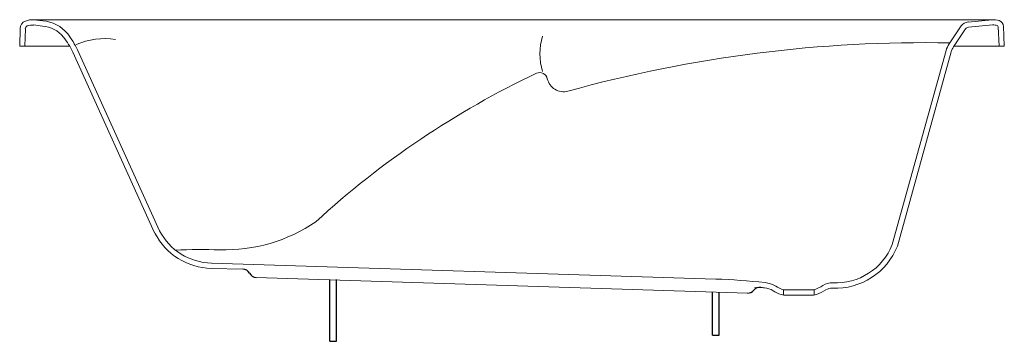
# Model space of a CAD drawing. Header units: millimetres. Extents: x 0 to 1.5, y 0.01 to 0.5.
import ezdxf

# ---------------------------------------------------------------- set-up
doc = ezdxf.new("R2010")
doc.units = ezdxf.units.MM
doc.layers.add('BLOCKS', color=3, linetype='Continuous')

msp = doc.modelspace()

# ---------------------------------------------------------------- linework, layer by layer
at = {"layer": 'BLOCKS', "lineweight": 0}
for p, q in [((1.4836, 0.5015), (0.0198, 0.5015)), ((0.0217, 0.5015), (0.035, 0.4998)), ((1.4448, 0.498), (1.4816, 0.5015)), ((0.0006, 0.488), (0, 0.4615)), ((0.0086, 0.4878), (0.008, 0.4614)), ((0.0212, 0.4935), (0.0345, 0.4918)), ((1.4159, 0.4646), (1.4345, 0.492)), ((1.4226, 0.4601), (1.4411, 0.4875)), ((1.4454, 0.49), (1.4822, 0.4935)), ((1.4908, 0.4908), (1.492, 0.4615)), ((1.4988, 0.4918), (1.5, 0.4615)), ((0.076, 0.4615), (0, 0.4615)), ((0.2056, 0.1771), (0.0808, 0.4522)), ((0.2129, 0.1804), (0.0881, 0.4555)), ((1.3293, 0.1591), (1.4114, 0.4547)), ((1.3371, 0.157), (1.4191, 0.4526)), ((1.5, 0.4615), (1.4235, 0.4615)), ((0.2919, 0.1228), (0.3399, 0.1219)), ((0.2921, 0.1308), (1.0603, 0.1066)), ((0.3603, 0.1093), (1.1086, 0.0853)), ((1.1634, 0.0903), (1.1634, 0.0823)), ((1.2102, 0.0903), (1.1634, 0.0903)), ((1.2102, 0.0903), (1.2102, 0.0823)), ((1.2095, 0.0823), (1.1641, 0.0823))]:
    msp.add_line(p, q, dxfattribs=at)
at = {"layer": 'BLOCKS'}
for p, q in [((0.4725, 0.012), (0.4725, 0.1062)), ((0.4825, 0.012), (0.4825, 0.1059)), ((1.0555, 0.0214), (1.0555, 0.0868)), ((1.0655, 0.0214), (1.0655, 0.0865)), ((1.0555, 0.0214), (1.0655, 0.0214)), ((0.4725, 0.012), (0.4825, 0.012))]:
    msp.add_line(p, q, dxfattribs=at)
at = {"layer": 'BLOCKS', "lineweight": 0}
for centre, radius, start, end in [((0.0131, 0.4877), 0.0126, 110.7971, 178.87), ((0.0198, 0.4702), 0.0313, 86.526, 110.7971), ((0.0318, 0.447), 0.0529, 38.4839, 86.526), ((1.4458, 0.4844), 0.0137, 94.1886, 145.9537), ((1.4836, 0.4741), 0.0275, 71.3386, 95.3368), ((1.4893, 0.4911), 0.00949, 0.4411, 71.3386), ((0.0131, 0.4877), 0.00459, 110.7971, 178.87), ((0.0198, 0.4702), 0.0233, 86.526, 110.7971), ((0.0318, 0.447), 0.0449, 38.4839, 86.526), ((1.4458, 0.4844), 0.00567, 94.1886, 145.9537), ((1.4836, 0.4741), 0.0195, 72.5118, 94.1886), ((1.4888, 0.4907), 0.002, 2.2801, 72.5118), ((-0.018, 0.4074), 0.1084, 24.4106, 38.4839), ((-0.018, 0.4074), 0.1164, 24.4106, 38.4839), ((0.1297, 0.3639), 0.1089, 81.452, 113.7373), ((0.8856, 0.4496), 0.093, 163.1237, 196.8763), ((1.3778, -1.5638), 2.0304, 88.8908, 105.5041), ((1.4439, 0.4457), 0.0338, 145.9537, 164.489), ((1.4439, 0.4457), 0.0258, 145.9537, 164.489), ((1.3751, -0.8168), 1.3695, 115.4115, 132.4261), ((0.7921, 0.4091), 0.012, 12.8929, 112.5282), ((0.8286, 0.4174), 0.0255, 192.8929, 284.4851), ((0.2947, 0.223), 0.0922, 207.5308, 268.3839), ((0.3124, 0.3976), 0.2464, 268.2456, 304.3013), ((0.2947, 0.223), 0.1002, 207.5308, 268.3839), ((0.2766, -0.7249), 0.8766, 88.1542, 92.5702), ((1.2433, 0.1935), 0.1006, 267.0208, 338.7439), ((1.2433, 0.1936), 0.0927, 266.995, 338.2063), ((1.0349, -0.7934), 0.9004, 83.5743, 88.3839), ((1.0349, -0.7934), 0.8924, 83.5743, 83.9572), ((1.1312, 0.0616), 0.032, 58.9424, 83.5743), ((1.1312, 0.0616), 0.04, 58.9424, 83.5743), ((1.1868, 0.154), 0.0679, 238.9424, 249.8195), ((1.1868, 0.154), 0.0679, 290.1628, 302.877), ((1.1868, 0.154), 0.0759, 290.7914, 302.877), ((1.2373, 0.076), 0.025, 87.3772, 122.877), ((1.2373, 0.076), 0.017, 87.3772, 122.877), ((1.1868, 0.154), 0.0759, 238.9424, 249.1909), ((1.1641, 0.0943), 0.012, 249.1909, 269.9911), ((1.2095, 0.0943), 0.012, 269.9911, 290.7914)]:
    msp.add_arc(centre, radius, start, end, dxfattribs=at)
at = {"layer": 'BLOCKS'}
for centre, radius, start, end in [((0.3396, 0.1099), 0.012, 28.3839, 88.3839), ((0.3607, 0.1213), 0.012, 208.3839, 268.3839), ((1.1276, 0.0821), 0.012, 83.9572, 140.8353), ((1.0716, 0.1109), 0.0518, 340.0255, 340.6337), ((1.1089, 0.0973), 0.012, 268.3839, 320.8353)]:
    msp.add_arc(centre, radius, start, end, dxfattribs=at)

doc.saveas('drawing.dxf')
